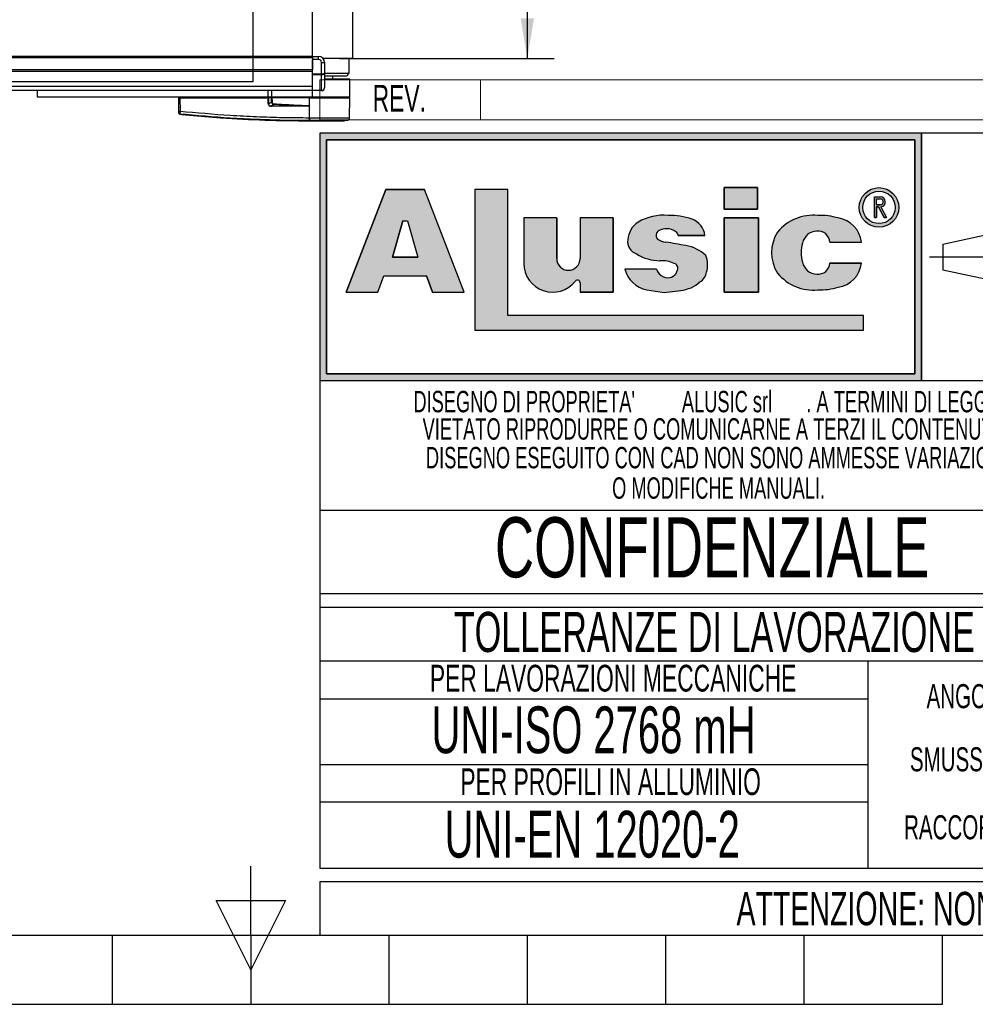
# Model space of a CAD drawing. Header units: millimetres. Extents: x 0 to 420, y 0 to 297.
# Tile 2 of 23: x 193 to 264, y 0 to 74. Entities that reach past the tile are written whole.
import ezdxf
from ezdxf.enums import TextEntityAlignment as Align

# ---------------------------------------------------------------- set-up
doc = ezdxf.new("R2010")
doc.units = ezdxf.units.MM
doc.linetypes.add('CENTERX2', pattern=[20.319999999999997, 12.7, -2.54, 2.54, -2.54])
doc.layers.add('CARTIGLIO', color=140, linetype='Continuous')
doc.layers.add('QUOTE', color=174, linetype='Continuous')
doc.styles.add('SLDTEXTSTYLE0', font='TXT', dxfattribs={"width": 0.6382978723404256})
doc.styles.add('SLDTEXTSTYLE1', font='TXT', dxfattribs={"width": 0.675})
doc.styles.add('SLDTEXTSTYLE3', font='TXT', dxfattribs={"width": 0.75})
doc.dimstyles.new('SLDDIMSTYLE0', dxfattribs={"dimtxt": 3, "dimasz": 3, "dimexe": 0, "dimexo": 0.0625, "dimgap": 0.75, "dimtad": 1, "dimlfac": 8.990809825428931, "dimrnd": 1e-09, "dimzin": 12, "dimdsep": 46, "dimtxsty": 'SLDTEXTSTYLE3', "dimsah": 1, "dimcen": 0.09, "dimadec": 0, "dimazin": 3, "dimtfac": 1, "dimtdec": 3, "dimtofl": 0, "dimtmove": 0, "dimatfit": 3, "dimfxl": 0, "dimfrac": 2, "dimtolj": 1, "dimtzin": 12, "dimarcsym": 0})

# ---------------------------------------------------------------- blocks, each defined once
blk = doc.blocks.new('SW_NOTE_0_1')
at = {"layer": 'CARTIGLIO', "color": 0, "insert": (85.40558510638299, 3.222669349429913), "char_height": 2.5, "attachment_point": 2, "style": 'SLDTEXTSTYLE0'}
blk.add_mtext("ATTENZIONE: NON INTERPRETARE IL DISEGNO. IN CASO DI QUOTE MANCANTI O POCO CHIARE CONSULTARE L'UFFICIO TECNICO", dxfattribs=at)
blk = doc.blocks.new('SW_NOTE_0_14')
at = {"layer": 'CARTIGLIO', "color": 0, "insert": (6.67819148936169, 2.320321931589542), "char_height": 1.8, "attachment_point": 2, "style": 'SLDTEXTSTYLE0'}
blk.add_mtext("ANGOLO ±10'", dxfattribs=at)
blk = doc.blocks.new('SW_NOTE_0_15')
at = {"layer": 'CARTIGLIO', "color": 0, "insert": (23.93617021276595, 3.867203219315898), "char_height": 3, "attachment_point": 2, "style": 'SLDTEXTSTYLE0'}
blk.add_mtext('TOLLERANZE DI LAVORAZIONE', dxfattribs=at)
blk = doc.blocks.new('SW_NOTE_0_16')
at = {"layer": 'CARTIGLIO', "color": 0, "insert": (21.07265624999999, 5.800804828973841), "char_height": 4.500000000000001, "attachment_point": 2, "style": 'SLDTEXTSTYLE1'}
blk.add_mtext('CONFIDENZIALE', dxfattribs=at)
blk = doc.blocks.new('SW_NOTE_0_17')
at = {"layer": 'CARTIGLIO', "color": 0, "insert": (28.04255319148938, 2.062508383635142), "char_height": 1.6, "attachment_point": 2, "style": 'SLDTEXTSTYLE0'}
blk.add_mtext('DISEGNO ESEGUITO CON CAD NON SONO AMMESSE VARIAZIONI', dxfattribs=at)
blk = doc.blocks.new('SW_NOTE_0_18')
at = {"layer": 'CARTIGLIO', "color": 0, "insert": (27.3404255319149, 2.062508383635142), "char_height": 1.6, "attachment_point": 2, "style": 'SLDTEXTSTYLE0'}
blk.add_mtext('VIETATO RIPRODURRE O COMUNICARNE A TERZI IL CONTENUTO.', dxfattribs=at)
blk = doc.blocks.new('SW_NOTE_0_19')
at = {"layer": 'CARTIGLIO', "color": 0, "insert": (7.587765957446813, 2.320321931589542), "char_height": 1.8, "attachment_point": 2, "style": 'SLDTEXTSTYLE0'}
blk.add_mtext('SMUSSO 0.5x45°', dxfattribs=at)
blk = doc.blocks.new('SW_NOTE_0_20')
at = {"layer": 'CARTIGLIO', "color": 0, "insert": (10.40425531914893, 2.062508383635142), "char_height": 1.6, "attachment_point": 2, "style": 'SLDTEXTSTYLE0'}
blk.add_mtext('O MODIFICHE MANUALI.', dxfattribs=at)
blk = doc.blocks.new('SW_NOTE_0_21')
at = {"layer": 'CARTIGLIO', "color": 0, "char_height": 1.6, "attachment_point": 2, "style": 'SLDTEXTSTYLE0'}
for s, insert in [("DISEGNO DI PROPRIETA'", (10.27659574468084, 2.062508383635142)), ('ALUSIC srl', (25.45120500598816, 2.062508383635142)), (". A TERMINI DI LEGGE E'", (39.41078027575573, 2.062508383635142))]:
    blk.add_mtext(s, dxfattribs=dict(at, insert=insert))
blk = doc.blocks.new('SW_NOTE_0_22')
at = {"layer": 'CARTIGLIO', "color": 0, "insert": (8.569148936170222, 2.320321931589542), "char_height": 1.8, "attachment_point": 2, "style": 'SLDTEXTSTYLE0'}
blk.add_mtext('RACCORDO R 0.5', dxfattribs=at)
blk = doc.blocks.new('SW_NOTE_0_23')
at = {"layer": 'CARTIGLIO', "color": 0, "insert": (18.30319148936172, 2.578135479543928), "char_height": 2, "attachment_point": 2, "style": 'SLDTEXTSTYLE0'}
blk.add_mtext('PER LAVORAZIONI MECCANICHE', dxfattribs=at)
blk = doc.blocks.new('SW_NOTE_0_24')
at = {"layer": 'CARTIGLIO', "color": 0, "insert": (15.68484042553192, 4.511737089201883), "char_height": 3.5, "attachment_point": 2, "style": 'SLDTEXTSTYLE0'}
blk.add_mtext('UNI-ISO 2768 mH', dxfattribs=at)
blk = doc.blocks.new('SW_NOTE_0_25')
at = {"layer": 'CARTIGLIO', "color": 0, "insert": (13.85638297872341, 2.578135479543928), "char_height": 2, "attachment_point": 2, "style": 'SLDTEXTSTYLE0'}
blk.add_mtext('PER PROFILI IN ALLUMINIO', dxfattribs=at)
blk = doc.blocks.new('SW_NOTE_0_26')
at = {"layer": 'CARTIGLIO', "color": 0, "insert": (14.05585106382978, 4.511737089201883), "char_height": 3.5, "attachment_point": 2, "style": 'SLDTEXTSTYLE0'}
blk.add_mtext('UNI-EN 12020-2', dxfattribs=at)
blk = doc.blocks.new('SW_NOTE_0_27')
at = {"layer": 'CARTIGLIO', "color": 0, "insert": (2.340425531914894, 2.578135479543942), "char_height": 2, "attachment_point": 2, "style": 'SLDTEXTSTYLE0'}
blk.add_mtext('REV.', dxfattribs=at)
blk = doc.blocks.new('Cartiglio ALUSIC')
at = {"layer": 'CARTIGLIO'}
h = blk.add_hatch(color=256, dxfattribs=at)
h.paths.add_polyline_path([(113.971100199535, 149.9990413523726), (113.971100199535, 131.4990413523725), (158.971100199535, 131.4990413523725), (158.971100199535, 149.9990413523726)], flags=0)
h.paths.add_polyline_path([(114.471100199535, 131.9990413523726), (114.471100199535, 149.4990413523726), (158.471100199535, 149.4990413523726), (158.471100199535, 131.9990413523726)], flags=0)
for points in [[(144.2116339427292, 145.9308884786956), (144.2116339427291, 144.3245774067), (146.6985305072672, 144.3245774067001), (146.6985305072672, 145.9308884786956)], [(128.0219401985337, 145.7956943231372), (125.5527056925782, 145.7956943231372), (125.5527056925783, 135.2696801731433), (154.6424359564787, 135.2696801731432), (154.6424359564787, 136.3597302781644), (128.0219401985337, 136.3597302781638)], [(146.7838932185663, 143.6808359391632), (144.2116339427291, 143.6808359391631), (144.2116339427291, 138.1064632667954), (146.7838932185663, 138.1064632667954)]]:
    blk.add_hatch(color=256, dxfattribs=at).paths.add_polyline_path(points, flags=0)
h = blk.add_hatch(color=256, dxfattribs=at)
edge = h.paths.add_edge_path(flags=0)
edge.add_arc((155.7921827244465, 144.4510199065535), 1.479868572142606, 0, 360)
edge = h.paths.add_edge_path(flags=0)
edge.add_arc((155.7921827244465, 144.4510199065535), 1.214864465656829, 0, 360)
h = blk.add_hatch(color=256, dxfattribs=at)
h.paths.add_polyline_path([(118.292263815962, 138.1064632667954), (118.7611454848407, 139.3206628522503), (121.9303757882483, 139.3206628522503), (122.3992574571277, 138.1064632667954), (124.7510688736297, 138.1064632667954), (121.7833115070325, 145.7916640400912), (118.9082097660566, 145.7916640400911), (115.9404523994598, 138.1064632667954)], flags=0)
h.paths.add_polyline_path([(119.3961687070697, 140.7216809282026), (120.1708764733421, 143.4547391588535), (120.5206447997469, 143.4547391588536), (121.2953525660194, 140.721680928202)], flags=0)
h = blk.add_hatch(color=256, dxfattribs=at)
edge = h.paths.add_edge_path(flags=0)
edge.add_arc((155.8903200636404, 144.8676091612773), 0.3723980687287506, 277.1406326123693, 450.0000000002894)
edge.add_line((155.8903200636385, 145.240007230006), (155.450204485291, 145.240007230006))
edge.add_line((155.450204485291, 145.240007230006), (155.450204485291, 143.6880606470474))
edge.add_line((155.450204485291, 143.6880606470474), (155.605611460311, 143.6880606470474))
edge.add_line((155.605611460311, 143.6880606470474), (155.605611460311, 144.4952110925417))
edge.add_line((155.605611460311, 144.4952110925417), (155.764003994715, 144.4952110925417))
edge.add_line((155.764003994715, 144.4952110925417), (156.171212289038, 143.6880606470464))
edge.add_line((156.171212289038, 143.6880606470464), (156.3452765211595, 143.6880606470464))
edge.add_line((156.3452765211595, 143.6880606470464), (155.9366110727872, 144.4980993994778))
edge = h.paths.add_edge_path(flags=0)
edge.add_line((155.6056114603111, 145.0846002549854), (155.8903200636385, 145.0846002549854))
edge.add_arc((155.8903200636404, 144.8676091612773), 0.2169910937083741, -90.00000000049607, 90.00000000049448, ccw=False)
edge.add_line((155.8903200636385, 144.6506180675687), (155.6056114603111, 144.6506180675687))
edge.add_line((155.6056114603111, 144.6506180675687), (155.6056114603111, 145.0846002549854))
h = blk.add_hatch(color=256, dxfattribs=at)
edge = h.paths.add_edge_path(flags=0)
edge.add_arc((132.5578484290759, 140.6186164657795), 0.8721260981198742, 180, 360, ccw=False)
edge.add_line((131.6857223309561, 140.6186164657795), (131.6857223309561, 143.6808359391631))
edge.add_line((131.6857223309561, 143.6808359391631), (129.2243885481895, 143.6808359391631))
edge.add_line((129.2243885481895, 143.6808359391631), (129.2243885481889, 140.2640777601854))
edge.add_arc((131.3820030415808, 140.2640777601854), 2.157614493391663, 180, 321.9680973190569)
edge.add_arc((133.2350345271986, 138.8146685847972), 0.1949400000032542, 3.751097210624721e-10, 141.9680973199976, ccw=False)
edge.add_line((133.4299745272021, 138.8146685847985), (133.4299745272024, 138.106463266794))
edge.add_line((133.4299745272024, 138.106463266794), (135.91068894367, 138.106463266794))
edge.add_line((135.91068894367, 138.106463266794), (135.9106889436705, 143.6808359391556))
edge.add_line((135.9106889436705, 143.6808359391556), (133.4299745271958, 143.6808359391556))
edge.add_line((133.4299745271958, 143.6808359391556), (133.4299745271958, 140.6186164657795))
h = blk.add_hatch(color=256, dxfattribs=at)
edge = h.paths.add_edge_path(flags=0)
edge.add_line((139.7219511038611, 138.0874905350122), (140.9616140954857, 138.2313935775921))
edge.add_arc((140.6251358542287, 140.9172664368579), 2.706867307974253, 277.1406456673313, 311.0032214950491)
edge.add_arc((141.7459062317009, 139.8536948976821), 1.178212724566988, 303.7868133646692, 347.8980612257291)
edge.add_arc((141.0550130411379, 140.1458147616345), 1.920162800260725, 343.6935231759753, 381.4193527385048)
edge.add_arc((140.9170023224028, 138.8528855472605), 2.77207698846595, 46.00269433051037, 81.25096772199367)
edge.add_arc((133.1604335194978, 99.54681763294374), 42.8338661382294, 78.993004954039, 81.01866969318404)
edge.add_arc((140.0875549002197, 143.5111497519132), 1.672976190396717, 238.77709912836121, 261.74465207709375, ccw=False)
edge.add_arc((139.511171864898, 142.3534770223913), 0.3988810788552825, 114.64010585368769, 223.1865854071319, ccw=False)
edge.add_arc((139.9292750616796, 141.471492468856), 1.374925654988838, 90.51660503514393, 115.15343256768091, ccw=False)
edge.add_arc((139.978971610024, 141.8617877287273), 0.986530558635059, 50.69488274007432, 93.60864602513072, ccw=False)
edge.add_arc((140.2656634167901, 142.2302567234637), 0.519939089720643, 14.547573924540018, 49.4198797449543, ccw=False)
edge.add_line((140.7689329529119, 142.3608569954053), (142.7634621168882, 142.3608569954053))
edge.add_arc((141.3534729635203, 142.2214802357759), 1.416861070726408, 5.645321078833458, 71.38339334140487)
edge.add_arc((140.0918708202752, 138.6413140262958), 5.212710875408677, 70.80435731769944, 90.86664277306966)
edge.add_arc((139.6876943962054, 140.01898057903), 3.848224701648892, 85.15036290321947, 119.9120405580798)
edge.add_arc((138.7589405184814, 141.8826763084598), 1.774008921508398, 123.9309471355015, 174.9914571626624)
edge.add_arc((138.007121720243, 141.9227892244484), 1.021881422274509, 173.5516105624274, 249.3813116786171)
edge.add_arc((139.4480837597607, 143.8857829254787), 3.430150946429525, 238.3320469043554, 269.1908231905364)
edge.add_arc((139.5671105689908, 138.3083973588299), 2.154096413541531, 64.99796384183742, 94.45891481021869, ccw=False)
edge.add_arc((140.3551381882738, 139.8813550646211), 0.398545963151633, -35.586121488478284, 72.11412463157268, ccw=False)
edge.add_arc((139.9862171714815, 139.9393420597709), 0.7512299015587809, 245.201083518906, 337.29941344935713, ccw=False)
edge.add_arc((139.934335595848, 140.0154535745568), 0.8024620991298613, 192.5591591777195, 250.8523518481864, ccw=False)
edge.add_line((139.1510748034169, 139.8409601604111), (136.768183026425, 139.8409601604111))
edge.add_arc((138.8654850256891, 140.4022414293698), 2.1711085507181, 194.9824340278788, 258.3364147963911)
edge.add_line((138.4265630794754, 138.2759630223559), (139.7219511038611, 138.0874905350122))
h = blk.add_hatch(color=256, dxfattribs=at)
edge = h.paths.add_edge_path(flags=0)
edge.add_arc((151.1448446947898, 140.5631500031), 1.095489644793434, 191.1589777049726, 269.9285492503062, ccw=False)
edge.add_arc((152.2932291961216, 141.066632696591), 2.335462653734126, 162.1599290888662, 197.8400709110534, ccw=False)
edge.add_arc((151.1448446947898, 141.5701153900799), 1.095489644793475, 90.07145075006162, 168.8410222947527, ccw=False)
edge.add_arc((151.2517282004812, 141.8150308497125), 0.8574339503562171, 2.566657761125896, 97.25285314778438, ccw=False)
edge.add_line((152.108301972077, 141.8534281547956), (154.4848142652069, 141.8534281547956))
edge.add_arc((152.4212904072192, 141.6061501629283), 2.078287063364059, 6.833333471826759, 81.00039250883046)
edge.add_arc((151.336234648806, 138.6914263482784), 5.163706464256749, 74.1517675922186, 91.31975036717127)
edge.add_arc((150.8738064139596, 140.4366829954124), 3.434301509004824, 84.25969198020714, 140.8312604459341)
edge.add_arc((150.5707293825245, 141.0666326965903), 2.817144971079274, 146.8823062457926, 213.1176937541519)
edge.add_arc((150.87380641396, 141.6965823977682), 3.434301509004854, 219.1687395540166, 275.7403080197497)
edge.add_arc((151.3362346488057, 143.4418390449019), 5.163706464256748, 268.6802496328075, 285.8482324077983)
edge.add_arc((152.4212904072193, 140.5271152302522), 2.078287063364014, 278.9996074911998, 353.1666665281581)
edge.add_line((154.4848142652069, 140.2798372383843), (152.1083019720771, 140.2798372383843))
edge.add_arc((151.2517282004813, 140.3182345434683), 0.8574339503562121, 262.7471468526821, 357.4333422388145, ccw=False)
at = {"color": 161, "linetype": 'Continuous', "lineweight": 18}
for p, q in [((113.971100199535, 150.9990413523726), (113.971100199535, 153.9990413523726)), ((113.971100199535, 153.9990413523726), (313.621100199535, 153.9990413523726)), ((125.971100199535, 153.9990413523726), (125.971100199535, 150.9990413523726)), ((113.971100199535, 150.9990413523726), (313.621100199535, 150.9990413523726))]:
    blk.add_line(p, q, dxfattribs=at)
at = {"layer": 'CARTIGLIO'}
for p, q in [((113.971100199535, 149.9990413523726), (113.971100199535, 131.4990413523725)), ((113.971100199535, 149.9990413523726), (113.971100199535, 94.99904135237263)), ((173.971100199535, 149.9990413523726), (113.971100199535, 149.9990413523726)), ((158.971100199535, 149.9990413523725), (113.971100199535, 149.9990413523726)), ((113.971100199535, 149.9990413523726), (113.971100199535, 131.4990413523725)), ((113.971100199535, 149.9990413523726), (113.971100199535, 115.5498549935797)), ((158.971100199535, 131.4990413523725), (158.971100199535, 149.9990413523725)), ((158.971100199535, 149.9990413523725), (158.971100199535, 131.4990413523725)), ((114.471100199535, 131.9990413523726), (114.471100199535, 149.4990413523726)), ((114.471100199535, 149.4990413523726), (114.471100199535, 131.9990413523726)), ((114.471100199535, 149.4990413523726), (158.471100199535, 149.4990413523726)), ((158.471100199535, 149.4990413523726), (114.471100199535, 149.4990413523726)), ((158.471100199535, 149.4990413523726), (158.471100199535, 131.9990413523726)), ((158.471100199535, 131.9990413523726), (158.471100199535, 149.4990413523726)), ((146.6985305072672, 145.9308884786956), (144.2116339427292, 145.9308884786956)), ((144.2116339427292, 145.9308884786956), (144.2116339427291, 144.3245774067)), ((144.2116339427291, 144.3245774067), (144.2116339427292, 145.9308884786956)), ((144.2116339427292, 145.9308884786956), (146.6985305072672, 145.9308884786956)), ((146.6985305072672, 145.9308884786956), (146.6985305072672, 144.3245774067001)), ((146.6985305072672, 144.3245774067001), (146.6985305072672, 145.9308884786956)), ((118.9082097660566, 145.7916640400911), (115.9404523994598, 138.1064632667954)), ((115.9404523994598, 138.1064632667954), (118.9082097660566, 145.7916640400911)), ((121.7833115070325, 145.7916640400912), (118.9082097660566, 145.7916640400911)), ((118.9082097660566, 145.7916640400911), (121.7833115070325, 145.7916640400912)), ((124.7510688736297, 138.1064632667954), (121.7833115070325, 145.7916640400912)), ((124.7510688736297, 138.1064632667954), (121.7833115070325, 145.7916640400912)), ((128.0219401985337, 145.7956943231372), (125.5527056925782, 145.7956943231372)), ((125.5527056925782, 145.7956943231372), (125.5527056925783, 135.2696801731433)), ((128.0219401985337, 145.7956943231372), (125.5527056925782, 145.7956943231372)), ((125.5527056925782, 145.7956943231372), (125.5527056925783, 135.2696801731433)), ((128.0219401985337, 136.3597302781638), (128.0219401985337, 145.7956943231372)), ((128.0219401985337, 136.3597302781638), (128.0219401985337, 145.7956943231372)), ((155.450204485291, 143.6880606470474), (155.450204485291, 145.240007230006)), ((155.450204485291, 143.6880606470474), (155.450204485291, 145.240007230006)), ((155.450204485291, 145.240007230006), (155.8903200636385, 145.240007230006)), ((155.450204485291, 145.240007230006), (155.8903200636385, 145.240007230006)), ((155.6056114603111, 145.0846002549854), (155.8903200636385, 145.0846002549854)), ((155.6056114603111, 144.6506180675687), (155.6056114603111, 145.0846002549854)), ((155.6056114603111, 144.6506180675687), (155.6056114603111, 145.0846002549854)), ((155.6056114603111, 145.0846002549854), (155.8903200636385, 145.0846002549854)), ((155.6056114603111, 144.6506180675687), (155.8903200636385, 144.6506180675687)), ((155.8903200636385, 144.6506180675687), (155.6056114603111, 144.6506180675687)), ((155.605611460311, 144.4952110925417), (155.605611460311, 143.6880606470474)), ((155.605611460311, 143.6880606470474), (155.605611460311, 144.4952110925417)), ((155.764003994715, 144.4952110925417), (155.605611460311, 144.4952110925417)), ((155.605611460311, 144.4952110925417), (155.764003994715, 144.4952110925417)), ((156.171212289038, 143.6880606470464), (155.764003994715, 144.4952110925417)), ((155.764003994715, 144.4952110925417), (156.171212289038, 143.6880606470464)), ((155.9366110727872, 144.4980993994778), (156.3452765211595, 143.6880606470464)), ((155.9366110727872, 144.4980993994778), (156.3452765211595, 143.6880606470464)), ((129.2243885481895, 143.6808359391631), (129.2243885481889, 140.2640777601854)), ((131.6857223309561, 143.6808359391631), (129.2243885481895, 143.6808359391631)), ((131.6857223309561, 143.6808359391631), (129.2243885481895, 143.6808359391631)), ((129.2243885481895, 143.6808359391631), (129.2243885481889, 140.2640777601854)), ((131.6857223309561, 140.6186164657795), (131.6857223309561, 143.6808359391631)), ((131.6857223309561, 143.6808359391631), (131.6857223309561, 140.6186164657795)), ((135.9106889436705, 143.6808359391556), (133.4299745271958, 143.6808359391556)), ((133.4299745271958, 143.6808359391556), (133.4299745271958, 140.6186164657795)), ((133.4299745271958, 143.6808359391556), (133.4299745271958, 140.6186164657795)), ((135.9106889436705, 143.6808359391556), (133.4299745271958, 143.6808359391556)), ((135.9106889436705, 143.6808359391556), (135.91068894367, 138.106463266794)), ((135.91068894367, 138.106463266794), (135.9106889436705, 143.6808359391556)), ((144.2116339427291, 144.3245774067), (146.6985305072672, 144.3245774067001)), ((146.6985305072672, 144.3245774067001), (144.2116339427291, 144.3245774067)), ((146.7838932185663, 143.6808359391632), (144.2116339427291, 143.6808359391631)), ((144.2116339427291, 143.6808359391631), (144.2116339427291, 138.1064632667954)), ((144.2116339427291, 143.6808359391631), (146.7838932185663, 143.6808359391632)), ((144.2116339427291, 138.1064632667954), (144.2116339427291, 143.6808359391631)), ((146.7838932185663, 138.1064632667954), (146.7838932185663, 143.6808359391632)), ((146.7838932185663, 143.6808359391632), (146.7838932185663, 138.1064632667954)), ((155.450204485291, 143.6880606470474), (155.605611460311, 143.6880606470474)), ((155.605611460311, 143.6880606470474), (155.450204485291, 143.6880606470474)), ((156.171212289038, 143.6880606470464), (156.3452765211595, 143.6880606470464)), ((156.3452765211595, 143.6880606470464), (156.171212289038, 143.6880606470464)), ((119.3961687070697, 140.7216809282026), (120.1708764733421, 143.4547391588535)), ((120.1708764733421, 143.4547391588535), (119.3961687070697, 140.7216809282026)), ((120.1708764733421, 143.4547391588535), (120.5206447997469, 143.4547391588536)), ((120.1708764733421, 143.4547391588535), (120.5206447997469, 143.4547391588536)), ((120.5206447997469, 143.4547391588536), (121.2953525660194, 140.721680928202)), ((120.5206447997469, 143.4547391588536), (121.2953525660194, 140.721680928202)), ((140.7689329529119, 142.3608569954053), (142.7634621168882, 142.3608569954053)), ((142.7634621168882, 142.3608569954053), (140.7689329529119, 142.3608569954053)), ((160.5624374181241, 141.7060810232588), (166.0550106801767, 142.8872795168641)), ((152.108301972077, 141.8534281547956), (154.4848142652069, 141.8534281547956)), ((152.108301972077, 141.8534281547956), (154.4848142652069, 141.8534281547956)), ((160.5624374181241, 141.7060810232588), (160.5624374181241, 139.7920016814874)), ((121.2953525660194, 140.721680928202), (119.3961687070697, 140.7216809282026)), ((119.3961687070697, 140.7216809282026), (121.2953525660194, 140.721680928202)), ((154.4848142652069, 140.2798372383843), (152.1083019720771, 140.2798372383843)), ((152.1083019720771, 140.2798372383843), (154.4848142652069, 140.2798372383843)), ((118.292263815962, 138.1064632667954), (118.7611454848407, 139.3206628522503)), ((118.292263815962, 138.1064632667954), (118.7611454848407, 139.3206628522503)), ((118.7611454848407, 139.3206628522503), (121.9303757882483, 139.3206628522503)), ((118.7611454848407, 139.3206628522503), (121.9303757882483, 139.3206628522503)), ((122.3992574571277, 138.1064632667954), (121.9303757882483, 139.3206628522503)), ((121.9303757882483, 139.3206628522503), (122.3992574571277, 138.1064632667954)), ((139.1510748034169, 139.8409601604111), (136.768183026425, 139.8409601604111)), ((139.1510748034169, 139.8409601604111), (136.768183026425, 139.8409601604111)), ((160.5624374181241, 139.7920016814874), (166.0550106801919, 138.6108031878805)), ((133.4299745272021, 138.8146685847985), (133.4299745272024, 138.106463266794)), ((133.4299745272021, 138.8146685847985), (133.4299745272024, 138.106463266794)), ((115.9404523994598, 138.1064632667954), (118.292263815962, 138.1064632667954)), ((115.9404523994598, 138.1064632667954), (118.292263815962, 138.1064632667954)), ((122.3992574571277, 138.1064632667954), (124.7510688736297, 138.1064632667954)), ((122.3992574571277, 138.1064632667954), (124.7510688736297, 138.1064632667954)), ((133.4299745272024, 138.106463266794), (135.91068894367, 138.106463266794)), ((135.91068894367, 138.106463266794), (133.4299745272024, 138.106463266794)), ((138.4265630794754, 138.2759630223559), (139.7219511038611, 138.0874905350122)), ((138.4265630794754, 138.2759630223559), (139.7219511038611, 138.0874905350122)), ((139.7219511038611, 138.0874905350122), (140.9616140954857, 138.2313935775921)), ((139.7219511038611, 138.0874905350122), (140.9616140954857, 138.2313935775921)), ((144.2116339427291, 138.1064632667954), (146.7838932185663, 138.1064632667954)), ((146.7838932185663, 138.1064632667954), (144.2116339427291, 138.1064632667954)), ((154.6424359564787, 136.3597302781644), (128.0219401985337, 136.3597302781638)), ((154.6424359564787, 136.3597302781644), (128.0219401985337, 136.3597302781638)), ((154.6424359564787, 135.2696801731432), (154.6424359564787, 136.3597302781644)), ((154.6424359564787, 135.2696801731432), (154.6424359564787, 136.3597302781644)), ((125.5527056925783, 135.2696801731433), (154.6424359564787, 135.2696801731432)), ((125.5527056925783, 135.2696801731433), (154.6424359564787, 135.2696801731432)), ((158.471100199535, 131.9990413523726), (114.471100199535, 131.9990413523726)), ((114.471100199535, 131.9990413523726), (158.471100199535, 131.9990413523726)), ((113.971100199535, 131.4990413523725), (158.971100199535, 131.4990413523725)), ((113.971100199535, 131.4990413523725), (173.971100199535, 131.4990413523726)), ((173.971100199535, 121.7636603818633), (113.971100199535, 121.7636603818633)), ((173.971100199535, 115.5498549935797), (113.971100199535, 115.5498549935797)), ((113.971100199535, 114.5498549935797), (173.971100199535, 114.5498549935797)), ((113.971100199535, 114.5498549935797), (113.971100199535, 94.99904135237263)), ((173.9571410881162, 110.4900006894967), (113.9571410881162, 110.4900006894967)), ((154.9806365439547, 94.99904135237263), (154.9806365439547, 110.4900006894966)), ((113.971100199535, 107.6716313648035), (154.9806365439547, 107.6716313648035)), ((154.9806365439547, 102.7445210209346), (113.971100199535, 102.7445210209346)), ((113.9850593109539, 99.96496483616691), (154.9945956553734, 99.96496483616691)), ((113.971100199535, 94.99904135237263), (173.971100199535, 94.99904135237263)), ((313.621100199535, 93.99904135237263), (113.971100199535, 93.99904135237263)), ((113.971100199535, 93.99904135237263), (113.971100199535, 89.99904135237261)), ((113.971100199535, 89.99904135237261), (313.621100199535, 89.99904135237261))]:
    blk.add_line(p, q, dxfattribs=at)
at = {"layer": 'CARTIGLIO', "linetype": 'CENTERX2'}
blk.add_line((159.5584198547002, 140.749041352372), (173.3837805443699, 140.749041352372), dxfattribs=at)
at = {"layer": 'CARTIGLIO', "linetype": 'Continuous'}
blk.add_line((113.9695322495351, 89.99904135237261), (313.621100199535, 89.99904135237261), dxfattribs=at)
at = {"layer": 'CARTIGLIO'}
for radius in [1.479868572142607, 1.479868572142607, 1.214864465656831, 1.214864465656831]:
    blk.add_circle((155.7921827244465, 144.4510199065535), radius, dxfattribs=at)
for centre, radius, start, end in [((155.8903200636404, 144.8676091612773), 0.3723980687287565, 277.1406326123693, 90.00000000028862), ((155.8903200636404, 144.8676091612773), 0.3723980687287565, 277.1406326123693, 90.00000000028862), ((155.8903200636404, 144.8676091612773), 0.2169910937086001, 269.9999999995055, 90.00000000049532), ((155.8903200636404, 144.8676091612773), 0.2169910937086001, 269.9999999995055, 90.00000000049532), ((139.6876943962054, 140.01898057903), 3.848224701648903, 85.15036290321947, 119.9120405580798), ((139.6876943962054, 140.01898057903), 3.848224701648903, 85.15036290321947, 119.9120405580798), ((140.0918708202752, 138.6413140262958), 5.212710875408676, 70.80435731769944, 90.86664277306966), ((140.0918708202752, 138.6413140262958), 5.212710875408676, 70.80435731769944, 90.86664277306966), ((150.8738064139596, 140.4366829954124), 3.434301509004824, 84.25969198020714, 140.8312604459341), ((150.8738064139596, 140.4366829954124), 3.434301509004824, 84.25969198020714, 140.8312604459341), ((151.336234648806, 138.6914263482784), 5.163706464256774, 74.1517675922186, 91.31975036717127), ((151.336234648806, 138.6914263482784), 5.163706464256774, 74.1517675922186, 91.31975036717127), ((138.7589405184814, 141.8826763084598), 1.774008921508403, 123.9309471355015, 174.9914571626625), ((138.7589405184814, 141.8826763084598), 1.774008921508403, 123.9309471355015, 174.9914571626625), ((141.3534729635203, 142.2214802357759), 1.416861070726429, 5.645321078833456, 71.38339334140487), ((141.3534729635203, 142.2214802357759), 1.416861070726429, 5.645321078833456, 71.38339334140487), ((152.4212904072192, 141.6061501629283), 2.078287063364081, 6.833333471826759, 81.00039250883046), ((152.4212904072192, 141.6061501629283), 2.078287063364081, 6.833333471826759, 81.00039250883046), ((139.511171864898, 142.3534770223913), 0.3988810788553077, 114.6401058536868, 223.1865854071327), ((139.511171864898, 142.3534770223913), 0.3988810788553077, 114.6401058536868, 223.1865854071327), ((139.9292750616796, 141.471492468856), 1.374925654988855, 90.51660503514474, 115.1534325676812), ((139.9292750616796, 141.471492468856), 1.374925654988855, 90.51660503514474, 115.1534325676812), ((139.978971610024, 141.8617877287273), 0.9865305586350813, 50.69488274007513, 93.60864602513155), ((139.978971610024, 141.8617877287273), 0.9865305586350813, 50.69488274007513, 93.60864602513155), ((140.2656634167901, 142.2302567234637), 0.5199390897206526, 14.5475739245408, 49.41987974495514), ((140.2656634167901, 142.2302567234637), 0.5199390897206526, 14.5475739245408, 49.41987974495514), ((150.5707293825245, 141.0666326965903), 2.81714497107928, 146.8823062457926, 213.1176937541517), ((150.5707293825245, 141.0666326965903), 2.81714497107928, 146.8823062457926, 213.1176937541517), ((151.1448446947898, 141.5701153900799), 1.095489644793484, 90.07145075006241, 168.8410222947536), ((151.1448446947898, 141.5701153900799), 1.095489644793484, 90.07145075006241, 168.8410222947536), ((151.2517282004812, 141.8150308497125), 0.8574339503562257, 2.566657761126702, 97.25285314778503), ((151.2517282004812, 141.8150308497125), 0.8574339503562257, 2.566657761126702, 97.25285314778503), ((138.007121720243, 141.9227892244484), 1.021881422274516, 173.5516105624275, 249.381311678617), ((138.007121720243, 141.9227892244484), 1.021881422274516, 173.5516105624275, 249.381311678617), ((140.0875549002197, 143.5111497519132), 1.672976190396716, 238.777099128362, 261.7446520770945), ((140.0875549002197, 143.5111497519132), 1.672976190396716, 238.777099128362, 261.7446520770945), ((133.1604335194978, 99.54681763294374), 42.83386613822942, 78.993004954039, 81.01866969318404), ((133.1604335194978, 99.54681763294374), 42.83386613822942, 78.993004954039, 81.01866969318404), ((140.9170023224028, 138.8528855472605), 2.77207698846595, 46.00269433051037, 81.25096772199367), ((140.9170023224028, 138.8528855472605), 2.77207698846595, 46.00269433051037, 81.25096772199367), ((152.2932291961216, 141.066632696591), 2.335462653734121, 162.159929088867, 197.8400709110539), ((152.2932291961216, 141.066632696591), 2.335462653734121, 162.159929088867, 197.8400709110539), ((139.4480837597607, 143.8857829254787), 3.430150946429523, 238.3320469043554, 269.1908231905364), ((139.4480837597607, 143.8857829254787), 3.430150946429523, 238.3320469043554, 269.1908231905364), ((141.0550130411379, 140.1458147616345), 1.920162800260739, 343.6935231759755, 21.41935273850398), ((141.0550130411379, 140.1458147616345), 1.920162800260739, 343.6935231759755, 21.41935273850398), ((131.3820030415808, 140.2640777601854), 2.157614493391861, 180, 321.9680973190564), ((131.3820030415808, 140.2640777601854), 2.157614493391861, 180, 321.9680973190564), ((132.5578484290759, 140.6186164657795), 0.8721260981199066, 180, 0), ((132.5578484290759, 140.6186164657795), 0.8721260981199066, 180, 0), ((139.5671105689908, 138.3083973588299), 2.154096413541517, 64.99796384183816, 94.45891481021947), ((139.5671105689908, 138.3083973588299), 2.154096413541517, 64.99796384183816, 94.45891481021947), ((140.3551381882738, 139.8813550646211), 0.398545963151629, 324.4138785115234, 72.11412463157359), ((140.3551381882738, 139.8813550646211), 0.398545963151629, 324.4138785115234, 72.11412463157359), ((151.1448446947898, 140.5631500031), 1.095489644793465, 191.1589777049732, 269.9285492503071), ((151.1448446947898, 140.5631500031), 1.095489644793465, 191.1589777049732, 269.9285492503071), ((151.2517282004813, 140.3182345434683), 0.8574339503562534, 262.7471468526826, 357.4333422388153), ((151.2517282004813, 140.3182345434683), 0.8574339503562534, 262.7471468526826, 357.4333422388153), ((152.4212904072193, 140.5271152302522), 2.078287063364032, 278.9996074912, 353.1666665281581), ((152.4212904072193, 140.5271152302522), 2.078287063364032, 278.9996074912, 353.1666665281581), ((138.8654850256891, 140.4022414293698), 2.171108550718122, 194.9824340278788, 258.3364147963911), ((138.8654850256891, 140.4022414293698), 2.171108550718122, 194.9824340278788, 258.3364147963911), ((139.934335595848, 140.0154535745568), 0.8024620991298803, 192.5591591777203, 250.8523518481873), ((139.934335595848, 140.0154535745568), 0.8024620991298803, 192.5591591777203, 250.8523518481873), ((139.9862171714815, 139.9393420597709), 0.7512299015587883, 245.2010835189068, 337.2994134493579), ((139.9862171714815, 139.9393420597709), 0.7512299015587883, 245.2010835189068, 337.2994134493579), ((141.7459062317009, 139.8536948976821), 1.178212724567, 303.7868133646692, 347.8980612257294), ((141.7459062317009, 139.8536948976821), 1.178212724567, 303.7868133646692, 347.8980612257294), ((150.87380641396, 141.6965823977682), 3.434301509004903, 219.1687395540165, 275.7403080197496), ((150.87380641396, 141.6965823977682), 3.434301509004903, 219.1687395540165, 275.7403080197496), ((133.2350345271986, 138.8146685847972), 0.1949400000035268, 3.759104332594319e-10, 141.9680973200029), ((133.2350345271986, 138.8146685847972), 0.1949400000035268, 3.759104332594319e-10, 141.9680973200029), ((140.6251358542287, 140.9172664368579), 2.706867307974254, 277.1406456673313, 311.0032214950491), ((140.6251358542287, 140.9172664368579), 2.706867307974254, 277.1406456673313, 311.0032214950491), ((151.3362346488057, 143.4418390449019), 5.163706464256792, 268.6802496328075, 285.8482324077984), ((151.3362346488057, 143.4418390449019), 5.163706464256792, 268.6802496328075, 285.8482324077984)]:
    blk.add_arc(centre, radius, start, end, dxfattribs=at)
at = {"layer": 'CARTIGLIO', "color": 140}
for name, p in [('SW_NOTE_0_27', (117.5683224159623, 151.0374199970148)), ('SW_NOTE_0_21', (118.9711016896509, 128.6603244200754)), ('SW_NOTE_0_18', (116.3533271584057, 126.6141659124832)), ('SW_NOTE_0_17', (115.6355512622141, 124.4682551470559)), ('SW_NOTE_0_20', (133.3899886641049, 122.1920407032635)), ('SW_NOTE_0_16', (122.2362996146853, 115.4679531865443)), ('SW_NOTE_0_15', (119.5374520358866, 110.3183836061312)), ('SW_NOTE_0_23', (117.6003680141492, 107.6481432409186)), ('SW_NOTE_0_14', (157.5950277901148, 106.4612057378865)), ('SW_NOTE_0_24', (118.7522918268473, 102.6005131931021)), ('SW_NOTE_0_19', (156.6725276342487, 101.7341689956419)), ('SW_NOTE_0_25', (121.8587729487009, 99.90266357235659)), ('SW_NOTE_0_26', (120.2859705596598, 94.78943414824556)), ('SW_NOTE_0_22', (155.6312777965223, 96.6517264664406)), ('SW_NOTE_0_1', (127.6311861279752, 90.01640253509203))]:
    blk.add_blockref(name, p, dxfattribs=at)
at = {"layer": 'CARTIGLIO', "color": 140, "style": 'SLDTEXTSTYLE0', "width": 0.6382978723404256}
for tag, height, p in [('AUTOATTR1', 3.5, (223.449403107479, 133.7003798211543)), ('AUTOATTR2', 3.5, (221.9290871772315, 127.4217635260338)), ('AUTOATTR11', 3.5, (222.8622803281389, 121.4105734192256)), ('AUTOATTR8', 4, (219.2444208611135, 110.0025032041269)), ('AUTOATTR9', 4, (218.1221976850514, 100.4234402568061)), ('AUTOATTR0', 4, (249.0325362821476, 100.3118048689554))]:
    blk.add_attdef(tag, text='', height=height, dxfattribs=at).set_placement(p, align=Align.TOP_CENTER)
at = {"layer": 'CARTIGLIO', "color": 140}
for tag in ['AUTOATTR13', 'AUTOATTR12', 'AUTOATTR10', 'AUTOATTR7', 'AUTOATTR6', 'AUTOATTR5', 'AUTOATTR4', 'AUTOATTR3']:
    blk.add_attdef(tag, (0, 0), '', height=4, dxfattribs=at)
blk = doc.blocks.new('_D_2')
at = {"layer": 'QUOTE'}
for p, q in [((216.63173212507, 126.3852524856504), (232.6905932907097, 126.3852524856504)), ((230.6905932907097, 126.3852524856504), (230.6905932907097, 70.77290947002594)), ((216.63173212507, 70.77290947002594), (232.6905932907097, 70.77290947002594))]:
    blk.add_line(p, q, dxfattribs=at)
for points in [[(230.6905932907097, 126.3852524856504), (230.1905932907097, 123.3852524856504), (231.1905932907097, 123.3852524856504)], [(230.6905932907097, 70.77290947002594), (231.1905932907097, 73.77290947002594), (230.1905932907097, 73.77290947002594)]]:
    blk.add_solid(points, dxfattribs=at)
at = {"layer": 'QUOTE', "insert": (226.8233899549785, 95.25408103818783), "char_height": 3, "attachment_point": 1, "rotation": 90.00000000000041, "style": 'SLDTEXTSTYLE3'}
blk.add_mtext('500', dxfattribs=at)

msp = doc.modelspace()

# ---------------------------------------------------------------- linework, layer by layer
at = {"color": 7, "linetype": 'Continuous'}
for p, q in [((210.1827446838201, 69.04892683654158), (210.1827446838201, 128.1092351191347)), ((63.36615912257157, 69.04892683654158), (210.1827446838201, 69.04892683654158))]:
    msp.add_line(p, q, dxfattribs=at)
at = {"color": 7, "linetype": 'Continuous', "lineweight": 25}
for p, q in [((214.63173212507, 70.91635215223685), (214.63173212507, 126.2418098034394)), ((217.6347986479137, 70.77290947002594), (217.6347986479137, 126.3852524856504)), ((214.63173212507, 70.91635215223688), (58.91717168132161, 70.91635215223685)), ((214.63173212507, 70.80512746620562), (58.91717168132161, 70.80512746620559)), ((214.63173212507, 70.91635215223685), (215.076630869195, 70.91635215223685)), ((214.63173212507, 70.91635215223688), (214.63173212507, 70.80512746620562)), ((214.63173212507, 70.80512746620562), (214.63173212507, 69.91532997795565)), ((215.076630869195, 70.69390278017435), (215.076630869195, 70.91635215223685)), ((217.6347986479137, 70.77290947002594), (215.4038297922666, 70.77290947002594)), ((217.3567369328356, 69.66066260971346), (217.3610148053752, 70.77290947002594)), ((215.076630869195, 70.69390278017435), (214.63173212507, 70.69390278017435)), ((214.63173212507, 69.62772669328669), (214.63173212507, 70.69390278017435)), ((215.2990802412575, 69.62772669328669), (215.2990802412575, 70.47145340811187)), ((215.2990802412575, 70.47145340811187), (215.52152961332, 70.47145340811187)), ((215.52152961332, 70.47145340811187), (215.52152961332, 69.67379746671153)), ((214.63173212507, 69.91532997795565), (58.91717168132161, 69.91532997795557)), ((214.63173212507, 69.8041052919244), (58.91717168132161, 69.80410529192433)), ((214.63173212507, 69.62772669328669), (215.2990802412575, 69.62772669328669)), ((214.63173212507, 69.54907896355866), (214.63173212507, 69.62772669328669)), ((215.2990802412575, 69.54907896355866), (214.63173212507, 69.54907896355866)), ((214.63173212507, 68.39076132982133), (214.63173212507, 69.54907896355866)), ((215.2990802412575, 69.62772669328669), (215.2990802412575, 69.54907896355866)), ((215.2990802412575, 68.39076132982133), (215.2990802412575, 69.54907896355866)), ((215.52152961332, 69.67379746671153), (215.52152961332, 68.58063374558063)), ((215.52152961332, 69.66066260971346), (217.3567369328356, 69.66066260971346)), ((217.0786752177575, 69.43821323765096), (215.52152961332, 69.43821323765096)), ((216.1332653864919, 69.21576386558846), (216.1332653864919, 69.43821323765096)), ((214.63173212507, 68.66277682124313), (58.91717168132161, 68.66277682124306)), ((217.4123492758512, 69.21576386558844), (215.5326520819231, 69.21576386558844)), ((217.4123492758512, 67.88106763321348), (217.4123492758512, 69.21576386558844)), ((214.63173212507, 68.35818437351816), (173.5737476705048, 68.35818437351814)), ((194.055165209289, 67.88106763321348), (194.055165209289, 68.35818437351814)), ((211.2949915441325, 67.88106763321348), (194.055165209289, 67.88106763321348)), ((204.6306870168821, 66.82952945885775), (204.6219957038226, 67.82545529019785)), ((204.7034961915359, 67.82545529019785), (204.6219957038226, 67.82545529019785)), ((204.6761520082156, 67.82545529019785), (204.6771227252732, 67.88106763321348)), ((204.7034961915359, 67.82545529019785), (204.7121875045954, 66.82952945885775)), ((204.7034961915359, 67.82545529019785), (211.300906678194, 67.82545529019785)), ((204.7076019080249, 67.82545529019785), (204.7076834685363, 67.88106763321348)), ((211.2949915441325, 67.88106763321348), (211.2949915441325, 68.35818437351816)), ((211.5730532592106, 67.88106763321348), (211.2949915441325, 67.88106763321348)), ((211.3026639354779, 67.37646862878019), (211.300906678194, 67.82545529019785)), ((211.300906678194, 67.82545529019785), (211.3216966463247, 67.82545529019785)), ((211.3052800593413, 67.82545529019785), (211.3053616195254, 67.88106763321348)), ((211.3216966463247, 67.82545529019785), (211.3234539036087, 67.37646862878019)), ((211.5696697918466, 67.82545529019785), (211.3216966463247, 67.82545529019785)), ((211.3601164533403, 67.82545529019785), (211.3608028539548, 67.88106763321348)), ((211.5730532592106, 67.88106763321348), (211.5730532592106, 68.35818437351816)), ((214.63173212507, 67.88106763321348), (211.5730532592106, 67.88106763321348)), ((214.3976168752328, 67.82545529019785), (211.5781832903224, 67.82545529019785)), ((211.5956284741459, 67.82545529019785), (211.5960305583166, 67.88106763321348)), ((214.3922808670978, 67.21400932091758), (214.3976168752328, 67.82545529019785)), ((214.3976168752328, 67.82545529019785), (214.3981429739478, 67.82545529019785)), ((214.3992351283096, 66.33596269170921), (214.3981429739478, 67.82545529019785)), ((214.3981429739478, 67.82545529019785), (217.4118639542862, 67.82545529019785)), ((214.4004132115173, 67.82545529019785), (214.4004544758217, 67.88106763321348)), ((214.63173212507, 68.39076132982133), (215.2990802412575, 68.39076132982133)), ((214.63173212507, 68.35818437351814), (214.63173212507, 68.39076132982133)), ((215.2990802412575, 68.35818437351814), (214.63173212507, 68.35818437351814)), ((214.63173212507, 67.88106763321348), (214.63173212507, 68.35818437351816)), ((217.4123492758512, 67.88106763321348), (214.63173212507, 67.88106763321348)), ((215.2990802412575, 68.39076132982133), (215.2990802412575, 68.35818437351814)), ((217.3577076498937, 67.82545529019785), (217.3567369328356, 67.88106763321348)), ((217.3988659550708, 66.33603210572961), (217.4118639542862, 67.82545529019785)), ((211.3234539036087, 67.37646862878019), (211.5580904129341, 67.49844501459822)), ((211.7409595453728, 67.32485831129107), (211.5454186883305, 67.22320589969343)), ((211.5454186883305, 67.22320589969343), (214.1555764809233, 67.22320589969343)), ((214.1569993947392, 67.19445556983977), (211.5468416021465, 67.19445556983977)), ((214.3922808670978, 67.21400932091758), (214.3922270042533, 67.20783725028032)), ((204.7118597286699, 66.59387962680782), (204.7119320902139, 66.59387222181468)), ((214.3811784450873, 66.3359652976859), (214.3992351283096, 66.33596269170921)), ((214.3994070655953, 66.10147265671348), (214.3995559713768, 66.10147265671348)), ((217.1999740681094, 66.11677384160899), (217.0065095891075, 66.10147265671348))]:
    msp.add_line(p, q, dxfattribs=at)
at = {"color": 7, "linetype": 'Continuous', "lineweight": 25, "flags": 128}
for points in [[(211.7432604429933, 67.37277552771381), (211.7429133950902, 67.36551554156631), (211.7425723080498, 67.35838858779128), (211.7422430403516, 67.35151707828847), (211.7419312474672, 67.34501903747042), (211.7416422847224, 67.33900607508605), (211.7413811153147, 67.33358146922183), (211.7411522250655, 67.32883839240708), (211.7409595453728, 67.32485831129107)], [(214.3922808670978, 67.21400932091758), (214.2597263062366, 67.21915724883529), (214.1555764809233, 67.22320589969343)]]:
    msp.add_lwpolyline(points, dxfattribs=at)
at = {"color": 7, "linetype": 'Continuous', "lineweight": 25}
for centre, radius, start, end in [((215.076630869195, 70.47145340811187), 0.4448987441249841, 0, 90), ((215.076630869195, 70.47145340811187), 0.2224493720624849, 0, 90), ((217.0786752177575, 69.66066260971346), 0.2224493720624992, 270.0000000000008, 0), ((215.2990802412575, 68.58063374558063), 0.2224493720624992, 270.0000000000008, 0), ((211.3130589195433, 64.54358163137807), 2.832906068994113, 89.7897600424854, 90.21023995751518), ((211.3164257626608, 67.19746218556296), 0.2304354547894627, 359.2524098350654, 6.414341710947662), ((213.9265835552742, 67.19746218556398), 0.2304354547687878, 359.252409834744, 6.414341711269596), ((204.6714372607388, 69.29192880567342), 2.462736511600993, 269.0518987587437, 270.9481012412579), ((204.7205357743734, 66.6991472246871), 0.08870773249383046, 180.6158593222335, 263.8958054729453), ((215.2167040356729, 66.2890190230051), 0.8368434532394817, 176.7840624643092, 191.8829178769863), ((215.234859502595, 66.28953556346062), 0.8369131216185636, 176.8199270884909, 191.9182574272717), ((217.1764249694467, 66.33797329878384), 0.2224494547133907, 276.0768723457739, 359.4999887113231), ((218.9101311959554, 66.63108880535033), 4.541561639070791, 186.5033888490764, 186.696809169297)]:
    msp.add_arc(centre, radius, start, end, dxfattribs=at)
for centre, major_axis, ratio, start_param, end_param in [((215.2990802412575, 69.67379746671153), (0.2224493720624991, 0), 0.2071067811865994, 4.712388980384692, 6.283185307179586), ((215.2990802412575, 69.67379746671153), (0.2224493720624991, 0), 0.5606601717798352, 4.712388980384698, 6.283185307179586), ((215.2990802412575, 68.58063374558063), (0.2224493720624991, 0), 0.8535533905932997, 4.712388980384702, 6.283185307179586), ((211.6973287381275, 67.48983609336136), (0.3781859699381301, 0.1860108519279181), 0.6067254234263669, 2.854292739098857, 4.03117957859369), ((211.6945252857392, 67.48954491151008), (0.3577953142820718, 0.1770958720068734), 0.5569608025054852, 2.853080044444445, 4.029966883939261), ((211.8331384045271, 67.56160329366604), (0.254843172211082, 0.1355882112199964), 0.7705822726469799, 2.805159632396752, 3.982046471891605), ((211.8331384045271, 67.56111799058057), (0.2224614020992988, 0.1175849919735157), 0.6630177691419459, 2.807247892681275, 3.984134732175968)]:
    msp.add_ellipse(centre, major_axis=major_axis, ratio=ratio, start_param=start_param, end_param=end_param, dxfattribs=at)
for points, knots in [([(211.5580904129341, 67.49844501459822), (211.558922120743, 67.55953578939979), (211.5604089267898, 67.6687449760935), (211.566837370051, 67.77752567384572), (211.5696697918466, 67.82545529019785)], [0, 0, 0, 0, 0.5593922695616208, 0.9999999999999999, 0.9999999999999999, 0.9999999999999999, 0.9999999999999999]), ([(211.5781832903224, 67.82545529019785), (211.5771795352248, 67.82545529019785), (211.5748282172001, 67.82545529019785), (211.571865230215, 67.82545529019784), (211.5702626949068, 67.82545529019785), (211.5696697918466, 67.82545529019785)], [0, 0, 0, 0, 0.3193956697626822, 0.7481912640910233, 1, 1, 1, 1]), ([(211.5781832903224, 67.82545529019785), (211.583772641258, 67.76446135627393), (211.5937431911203, 67.65565747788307), (211.596292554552, 67.54643770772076), (211.5974127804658, 67.49844501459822)], [0, 0, 0, 0, 0.5605860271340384, 1, 1, 1, 1]), ([(211.5974127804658, 67.49844501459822), (211.5891521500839, 67.49842353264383), (211.5744010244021, 67.49838517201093), (211.5630742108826, 67.4984267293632), (211.5580904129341, 67.49844501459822)], [0, 0, 0, 0, 0.5600000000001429, 1, 1, 1, 1]), ([(214.1555764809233, 67.22320589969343), (213.7047888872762, 67.24069593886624), (212.899847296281, 67.27192674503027), (212.0950500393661, 67.30868542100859), (211.7409595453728, 67.32485831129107)], [0, 0, 0, 0, 0.5600252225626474, 1, 1, 1, 1]), ([(211.7432604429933, 67.37277552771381), (212.2379081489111, 67.34624867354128), (213.1212505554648, 67.29887698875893), (214.0038938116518, 67.23994222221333), (214.3922808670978, 67.21400932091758)], [0, 0, 0, 0, 0.5599727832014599, 0.9999999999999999, 0.9999999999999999, 0.9999999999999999, 0.9999999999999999]), ([(214.3922270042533, 67.20783725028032), (214.390723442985, 67.20739785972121), (214.386869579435, 67.20627163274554), (214.3793896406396, 67.20473750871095), (214.3681169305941, 67.20291589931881), (214.3513014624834, 67.20092999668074), (214.3262379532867, 67.19879874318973), (214.2888653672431, 67.19670038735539), (214.2311579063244, 67.19481856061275), (214.1852620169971, 67.19459390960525), (214.1569993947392, 67.19445556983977)], [0, 0, 0, 0, 0.01990339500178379, 0.05101552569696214, 0.09695622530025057, 0.1650387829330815, 0.2661759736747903, 0.4166535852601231, 0.6407761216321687, 1, 1, 1, 1]), ([(204.6318331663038, 66.69819374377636), (204.6318273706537, 66.69885785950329), (204.6318044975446, 66.70147885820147), (204.6316873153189, 66.71490661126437), (204.6314273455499, 66.74469619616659), (204.6310801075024, 66.78448573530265), (204.6308180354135, 66.81451622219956), (204.6306870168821, 66.82952945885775)], [0, 0, 0, 0, 0.07774703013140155, 0.3068363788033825, 0.5369565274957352, 0.7685092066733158, 1, 1, 1, 1]), ([(204.6319778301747, 66.68161690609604), (204.6319751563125, 66.68192330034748), (204.631965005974, 66.68308641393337), (204.63188908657, 66.69178591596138), (204.6318331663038, 66.69819374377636)], [0, 0, 0, 0, 0.2634259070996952, 1, 1, 1, 1]), ([(204.7118597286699, 66.59387962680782), (204.7020083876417, 66.59588054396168), (204.682305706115, 66.59988237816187), (204.6573607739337, 66.61786817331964), (204.6394976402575, 66.64253201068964), (204.6326453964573, 66.66531590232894), (204.6321041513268, 66.67853232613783), (204.6319778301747, 66.68161690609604)], [0, 0, 0, 0, 0.2310627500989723, 0.4621254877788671, 0.6931885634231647, 0.9283933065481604, 1, 1, 1, 1]), ([(204.7121875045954, 66.82952945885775), (204.7114020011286, 66.80460022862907), (204.7098293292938, 66.75468892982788), (204.7087963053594, 66.68858873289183), (204.7089279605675, 66.63900536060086), (204.7099473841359, 66.61653543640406), (204.7108694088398, 66.61207249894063), (204.7111028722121, 66.6109424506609)], [0, 0, 0, 0, 0.2310896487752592, 0.4626690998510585, 0.6930315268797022, 0.922273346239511, 1, 1, 1, 1]), ([(214.3977937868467, 66.1167025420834), (214.3977915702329, 66.11670254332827), (213.7389201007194, 66.1170725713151), (212.4210514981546, 66.13073209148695), (210.4450301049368, 66.19315946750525), (207.8724757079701, 66.32302324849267), (205.9635676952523, 66.49687533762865), (204.7111028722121, 66.6109424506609)], [0, 0, 0, 0, 6.853353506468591e-07, 0.2037106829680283, 0.4074721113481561, 0.6112330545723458, 1, 1, 1, 1]), ([(204.7111028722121, 66.6109424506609), (204.7113029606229, 66.60435662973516), (204.7115747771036, 66.59540991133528), (204.7118002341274, 66.59419913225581), (204.7118597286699, 66.59387962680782)], [0, 0, 0, 0, 0.7361158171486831, 1, 1, 1, 1]), ([(204.7119320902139, 66.59387222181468), (204.7492977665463, 66.59007816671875), (204.9798824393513, 66.56666494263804), (205.9915880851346, 66.46791920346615), (208.0702665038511, 66.29811188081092), (211.0693139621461, 66.13492135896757), (213.2889236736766, 66.11262676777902), (214.3994070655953, 66.10147265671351)], [0, 0, 0, 0, 0.01170126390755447, 0.07220883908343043, 0.31419352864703, 0.656887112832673, 1, 1, 1, 1]), ([(204.7121875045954, 66.82952945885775), (205.9632816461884, 66.71546437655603), (207.8691662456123, 66.54170056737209), (210.4373155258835, 66.4126283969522), (212.408805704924, 66.34825868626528), (213.7238162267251, 66.34006249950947), (214.3811784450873, 66.3359652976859)], [0, 0, 0, 0, 0.3890527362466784, 0.5926729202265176, 0.796380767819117, 1, 1, 1, 1]), ([(214.3992351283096, 66.33596269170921), (214.5384834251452, 66.33598184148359), (214.8202795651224, 66.3360205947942), (215.2524686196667, 66.33600396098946), (215.6867477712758, 66.33592768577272), (216.101820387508, 66.33611233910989), (216.4787593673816, 66.33595069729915), (216.7999988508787, 66.33598795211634), (217.0627398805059, 66.33606398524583), (217.2528814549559, 66.33593393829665), (217.3756784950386, 66.33595267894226), (217.3910635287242, 66.33600533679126), (217.398865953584, 66.33603204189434)], [0, 0, 0, 0, 0.09123037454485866, 0.1846224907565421, 0.2850930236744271, 0.3884771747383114, 0.4889465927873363, 0.5923295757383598, 0.692798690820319, 0.7961814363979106, 0.8966346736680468, 1, 1, 1, 1]), ([(214.4159875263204, 66.11669963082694), (214.4099316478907, 66.11665623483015), (214.4038735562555, 66.11661282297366), (214.3977960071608, 66.11670250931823), (214.3977937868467, 66.1167025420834)], [0, 0, 0, 0, 0.9996346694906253, 1, 1, 1, 1]), ([(214.3995559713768, 66.10147265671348), (214.5646881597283, 66.10147265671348), (214.8954532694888, 66.10147265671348), (215.3826743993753, 66.10147265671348), (215.8355765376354, 66.10147265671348), (216.2382967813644, 66.10147265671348), (216.5699929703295, 66.10147265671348), (216.8174706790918, 66.10147265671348), (216.9773911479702, 66.10147265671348), (216.9968109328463, 66.10147265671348), (217.0065095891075, 66.10147265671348)], [0, 0, 0, 0, 0.1248804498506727, 0.2501395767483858, 0.3746493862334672, 0.4998124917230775, 0.6247642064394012, 0.74955772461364, 0.8749237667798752, 1, 1, 1, 1]), ([(217.1999740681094, 66.11677384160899), (217.1927865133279, 66.11678078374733), (217.1784112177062, 66.11679466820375), (217.0660257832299, 66.11665374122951), (216.8885919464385, 66.11676400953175), (216.6469137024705, 66.11672784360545), (216.3472471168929, 66.11672770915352), (215.9997925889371, 66.11683029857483), (215.6126604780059, 66.116730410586), (215.2113883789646, 66.11672675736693), (214.8082624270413, 66.11676798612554), (214.5467459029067, 66.11672241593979), (214.4159875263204, 66.11669963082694)], [0, 0, 0, 0, 0.1019155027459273, 0.2038336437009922, 0.3057529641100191, 0.4076711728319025, 0.5096019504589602, 0.6115312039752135, 0.713461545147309, 0.8153929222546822, 0.9076963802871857, 1, 1, 1, 1])]:
    msp.add_open_spline(points, degree=3, knots=knots, dxfattribs=at)
at = {"layer": 'CARTIGLIO', "linetype": 'Continuous'}
for p, q in [((210.0037561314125, 5.171001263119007), (210.0037561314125, 10.34521728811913)), ((207.4166481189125, 7.758109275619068), (212.5908641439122, 7.758109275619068)), ((210.0037561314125, 2.583893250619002), (207.4166481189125, 7.758109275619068)), ((212.5908641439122, 7.758109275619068), (210.0037561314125, 2.583893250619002)), ((5.180115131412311, 5.171001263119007), (414.8273971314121, 5.171001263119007)), ((199.6553240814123, -0.003214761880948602), (199.6553240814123, 5.171001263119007)), ((210.0037561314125, 5.171001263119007), (210.0037561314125, -0.003214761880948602)), ((215.1758291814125, 5.171001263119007), (414.8273971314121, 5.171001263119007)), ((220.3521881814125, -0.003214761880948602), (220.3521881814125, 5.171001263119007)), ((230.7006202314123, -0.003214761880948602), (230.7006202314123, 5.171001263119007)), ((241.0490522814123, -0.003214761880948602), (241.0490522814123, 5.171001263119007)), ((251.3974843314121, -0.003214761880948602), (251.3974843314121, 5.171001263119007)), ((261.7459163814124, -0.003214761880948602), (261.7459163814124, 5.171001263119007)), ((158.2615958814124, -0.003214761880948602), (261.7459163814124, -0.003214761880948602))]:
    msp.add_line(p, q, dxfattribs=at)
at = {"layer": 'CARTIGLIO'}
msp.add_line((215.1773971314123, 5.171001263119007), (414.8273971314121, 5.171001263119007), dxfattribs=at)

# ---------------------------------------------------------------- block references
msp.add_blockref('Cartiglio ALUSIC', (101.206296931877, -84.82804008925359), dxfattribs=at)

# ---------------------------------------------------------------- dimensions: what is measured, and where the dimension line sits
at = {"layer": 'QUOTE'}
dim = msp.add_linear_dim(base=(228.30934326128, 70.77290947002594), p1=(214.63173212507, 126.3852524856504), p2=(214.63173212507, 70.77290947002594), angle=90.0000000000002, dimstyle='SLDDIMSTYLE0', dxfattribs=at)
dim.commit()
dim.dimension.update_dxf_attribs({"geometry": '_D_2', "text_midpoint": (228.30934326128, 98.57908097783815), "dimtype": 160})

doc.saveas('drawing.dxf')
